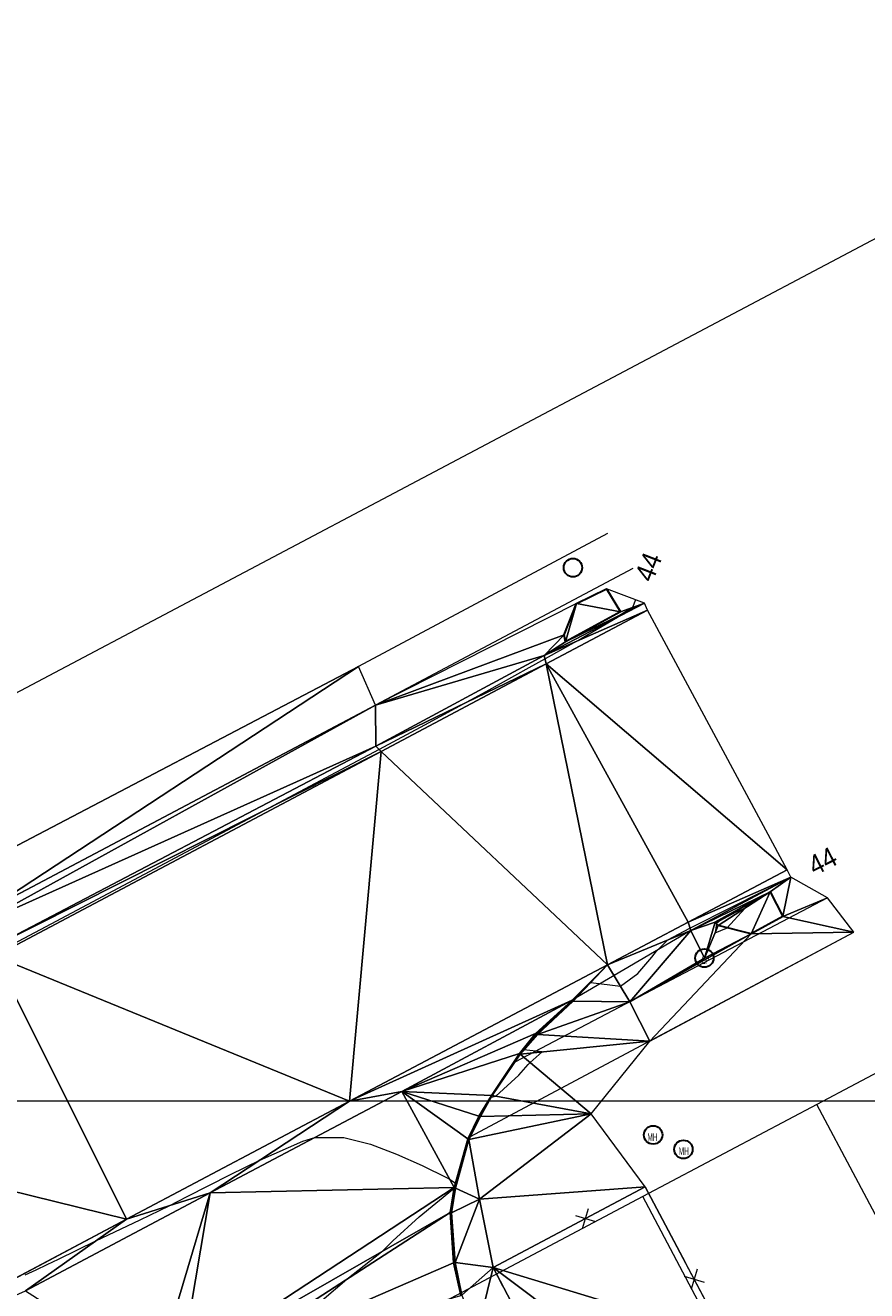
# Model space of a CAD drawing. Extents: x 79271 to 79617, y -3659238 to -3658956.
# Tile 27 of 29: x 79428 to 79463, y -3659008 to -3658956. Entities that reach past the tile are written whole.
import ezdxf
from ezdxf.enums import TextEntityAlignment as Align
from ezdxf.lldxf.tags import DXFTag

# ---------------------------------------------------------------- set-up
doc = ezdxf.new("R2010")
doc.units = 0
for name, color, linetype in [('3dFace', 7, 'Continuous'), ('BK', 7, 'Continuous'), ('CODE', 7, 'Continuous'), ('CONCSLAB', 7, 'Continuous'), ('ELP', 7, 'Continuous'), ('ERF_LINES', 7, 'Continuous'), ('ERF_POLYGONS', 7, 'Continuous'), ('ET', 7, 'Continuous'), ('FENCE', 7, 'Continuous'), ('GRID', 7, 'Continuous'), ('MCONTOUR', 7, 'Continuous'), ('MH', 7, 'Continuous'), ('POLYLINES', 7, 'Continuous'), ('SW', 7, 'Continuous'), ('SWD', 7, 'Continuous'), ('TK', 7, 'Continuous')]:
    doc.layers.add(name, color=color, linetype=linetype)
doc.styles.add('Arial', font='arial.ttf', dxfattribs={"height": 1})
tags = doc.linetypes.add('DOTTED500', pattern=[1.2, 0.7, -0.5]).pattern_tags.tags
tags[6:7] = [DXFTag(74, 4), DXFTag(75, 0), DXFTag(340, '0'), DXFTag(46, 0.0), DXFTag(50, 0.0), DXFTag(44, 0.0), DXFTag(45, 0.0)]
tags[4:5] = [DXFTag(74, 4), DXFTag(75, 0), DXFTag(340, '0'), DXFTag(46, 0.0), DXFTag(50, 0.0), DXFTag(44, 0.0), DXFTag(45, 0.0)]
tags = doc.linetypes.add('SHORTDASH-DOT', pattern=[1.4, 0.75, -0.25, 0.15, -0.25]).pattern_tags.tags
tags[10:11] = [DXFTag(74, 4), DXFTag(75, 0), DXFTag(340, '0'), DXFTag(46, 0.0), DXFTag(50, 0.0), DXFTag(44, 0.0), DXFTag(45, 0.0)]
tags[8:9] = [DXFTag(74, 4), DXFTag(75, 0), DXFTag(340, '0'), DXFTag(46, 0.0), DXFTag(50, 0.0), DXFTag(44, 0.0), DXFTag(45, 0.0)]
tags[6:7] = [DXFTag(74, 4), DXFTag(75, 0), DXFTag(340, '0'), DXFTag(46, 0.0), DXFTag(50, 0.0), DXFTag(44, 0.0), DXFTag(45, 0.0)]
tags[4:5] = [DXFTag(74, 4), DXFTag(75, 0), DXFTag(340, '0'), DXFTag(46, 0.0), DXFTag(50, 0.0), DXFTag(44, 0.0), DXFTag(45, 0.0)]

msp = doc.modelspace()

# ---------------------------------------------------------------- linework, layer by layer
at = {"layer": '3dFace', "color": 142, "linetype": 'Continuous', "lineweight": 0, "transparency": 33554687}
for points in [[(79450.801, -3658979.785, 44.116), (79452.59, -3658980.125, 44.024), (79452.018, -3658979.186, 44.078), (79450.801, -3658979.785, 44.116)], [(79452.018, -3658979.186, 44.078), (79452.59, -3658980.125, 44.024), (79453.56, -3658979.777, 43.976), (79452.018, -3658979.186, 44.078)], [(79442.64, -3658983.918, 44.13), (79450.297, -3658981.057, 44.069), (79450.801, -3658979.785, 44.116), (79442.64, -3658983.918, 44.13)], [(79449.495, -3658981.899, 44.065), (79453.694, -3658980.056, 43.859), (79453.56, -3658979.777, 43.976), (79449.495, -3658981.899, 44.065)], [(79449.495, -3658981.899, 44.065), (79453.56, -3658979.777, 43.976), (79450.353, -3658981.338, 44.052), (79449.495, -3658981.899, 44.065)], [(79450.353, -3658981.338, 44.052), (79450.801, -3658979.785, 44.116), (79450.297, -3658981.057, 44.069), (79450.353, -3658981.338, 44.052)], [(79450.353, -3658981.338, 44.052), (79453.56, -3658979.777, 43.976), (79452.59, -3658980.125, 44.024), (79450.353, -3658981.338, 44.052)], [(79450.353, -3658981.338, 44.052), (79452.59, -3658980.125, 44.024), (79450.801, -3658979.785, 44.116), (79450.353, -3658981.338, 44.052)], [(79449.57, -3658982.231, 43.902), (79453.694, -3658980.056, 43.859), (79449.495, -3658981.899, 44.065), (79449.57, -3658982.231, 43.902)], [(79449.57, -3658982.231, 43.902), (79459.365, -3658990.614, 43.829), (79453.694, -3658980.056, 43.859), (79449.57, -3658982.231, 43.902)], [(79442.64, -3658983.918, 44.13), (79449.495, -3658981.899, 44.065), (79450.297, -3658981.057, 44.069), (79442.64, -3658983.918, 44.13)], [(79449.495, -3658981.899, 44.065), (79450.353, -3658981.338, 44.052), (79450.297, -3658981.057, 44.069), (79449.495, -3658981.899, 44.065)], [(79442.658, -3658985.583, 44.114), (79449.495, -3658981.899, 44.065), (79442.64, -3658983.918, 44.13), (79442.658, -3658985.583, 44.114)], [(79442.658, -3658985.583, 44.114), (79449.57, -3658982.231, 43.902), (79449.495, -3658981.899, 44.065), (79442.658, -3658985.583, 44.114)], [(79425.929, -3658990.745, 44.239), (79426.814, -3658992.295, 44.187), (79441.943, -3658982.344, 44.116), (79425.929, -3658990.745, 44.239)], [(79441.943, -3658982.344, 44.116), (79426.814, -3658992.295, 44.187), (79442.64, -3658983.918, 44.13), (79441.943, -3658982.344, 44.116)], [(79442.862, -3658985.804, 43.931), (79449.57, -3658982.231, 43.902), (79442.658, -3658985.583, 44.114), (79442.862, -3658985.804, 43.931)], [(79442.862, -3658985.804, 43.931), (79452.067, -3658994.467, 43.867), (79449.57, -3658982.231, 43.902), (79442.862, -3658985.804, 43.931)], [(79449.57, -3658982.231, 43.902), (79452.067, -3658994.467, 43.867), (79455.334, -3658992.74, 43.866), (79449.57, -3658982.231, 43.902)], [(79459.365, -3658990.614, 43.829), (79449.57, -3658982.231, 43.902), (79455.334, -3658992.74, 43.866), (79459.365, -3658990.614, 43.829)], [(79442.64, -3658983.918, 44.13), (79426.814, -3658992.295, 44.187), (79426.28, -3658992.94, 44.117), (79442.64, -3658983.918, 44.13)], [(79442.64, -3658983.918, 44.13), (79426.28, -3658992.94, 44.117), (79442.658, -3658985.583, 44.114), (79442.64, -3658983.918, 44.13)], [(79442.658, -3658985.583, 44.114), (79426.28, -3658992.94, 44.117), (79427.004, -3658993.792, 44.169), (79442.658, -3658985.583, 44.114)], [(79442.658, -3658985.583, 44.114), (79427.004, -3658993.792, 44.169), (79442.862, -3658985.804, 43.931), (79442.658, -3658985.583, 44.114)], [(79442.862, -3658985.804, 43.931), (79427.004, -3658993.792, 44.169), (79427.171, -3658994.114, 43.958), (79442.862, -3658985.804, 43.931)], [(79427.171, -3658994.114, 43.958), (79441.577, -3659000.012, 43.957), (79442.862, -3658985.804, 43.931), (79427.171, -3658994.114, 43.958)], [(79442.862, -3658985.804, 43.931), (79441.577, -3659000.012, 43.957), (79452.067, -3658994.467, 43.867), (79442.862, -3658985.804, 43.931)], [(79459.365, -3658990.614, 43.829), (79455.334, -3658992.74, 43.866), (79459.514, -3658990.904, 44.001), (79459.365, -3658990.614, 43.829)], [(79459.514, -3658990.904, 44.001), (79455.334, -3658992.74, 43.866), (79455.441, -3658993.073, 44.05), (79459.514, -3658990.904, 44.001)], [(79459.514, -3658990.904, 44.001), (79455.441, -3658993.073, 44.05), (79458.676, -3658991.503, 44.021), (79459.514, -3658990.904, 44.001)], [(79459.514, -3658990.904, 44.001), (79458.676, -3658991.503, 44.021), (79459.184, -3658992.512, 44.054), (79459.514, -3658990.904, 44.001)], [(79459.514, -3658990.904, 44.001), (79459.184, -3658992.512, 44.054), (79460.998, -3658991.748, 44.037), (79459.514, -3658990.904, 44.001)], [(79458.676, -3658991.503, 44.021), (79455.441, -3658993.073, 44.05), (79456.44, -3658992.739, 44.013), (79458.676, -3658991.503, 44.021)], [(79456.56, -3658992.875, 43.978), (79458.676, -3658991.503, 44.021), (79456.44, -3658992.739, 44.013), (79456.56, -3658992.875, 43.978)], [(79457.895, -3658993.208, 44.059), (79458.676, -3658991.503, 44.021), (79456.56, -3658992.875, 43.978), (79457.895, -3658993.208, 44.059)], [(79459.184, -3658992.512, 44.054), (79458.676, -3658991.503, 44.021), (79457.895, -3658993.208, 44.059), (79459.184, -3658992.512, 44.054)], [(79459.184, -3658992.512, 44.054), (79462.068, -3658993.142, 44.105), (79460.998, -3658991.748, 44.037), (79459.184, -3658992.512, 44.054)], [(79457.895, -3658993.208, 44.059), (79462.068, -3658993.142, 44.105), (79459.184, -3658992.512, 44.054), (79457.895, -3658993.208, 44.059)], [(79455.441, -3658993.073, 44.05), (79455.334, -3658992.74, 43.866), (79452.067, -3658994.467, 43.867), (79455.441, -3658993.073, 44.05)], [(79455.441, -3658993.073, 44.05), (79452.067, -3658994.467, 43.867), (79452.963, -3658995.969, 44.097), (79455.441, -3658993.073, 44.05)], [(79455.441, -3658993.073, 44.05), (79452.963, -3658995.969, 44.097), (79455.998, -3658994.195, 44.075), (79455.441, -3658993.073, 44.05)], [(79455.998, -3658994.195, 44.075), (79452.963, -3658995.969, 44.097), (79457.895, -3658993.208, 44.059), (79455.998, -3658994.195, 44.075)], [(79457.895, -3658993.208, 44.059), (79452.963, -3658995.969, 44.097), (79453.778, -3658997.567, 44.142), (79457.895, -3658993.208, 44.059)], [(79457.895, -3658993.208, 44.059), (79453.778, -3658997.567, 44.142), (79462.068, -3658993.142, 44.105), (79457.895, -3658993.208, 44.059)], [(79456.44, -3658992.739, 44.013), (79455.441, -3658993.073, 44.05), (79455.998, -3658994.195, 44.075), (79456.44, -3658992.739, 44.013)], [(79456.44, -3658992.739, 44.013), (79455.998, -3658994.195, 44.075), (79456.56, -3658992.875, 43.978), (79456.44, -3658992.739, 44.013)], [(79456.56, -3658992.875, 43.978), (79455.998, -3658994.195, 44.075), (79457.895, -3658993.208, 44.059), (79456.56, -3658992.875, 43.978)], [(79415.044, -3659000.505, 44.075), (79432.518, -3659004.809, 43.975), (79427.171, -3658994.114, 43.958), (79415.044, -3659000.505, 44.075)], [(79427.171, -3658994.114, 43.958), (79432.518, -3659004.809, 43.975), (79441.577, -3659000.012, 43.957), (79427.171, -3658994.114, 43.958)], [(79452.067, -3658994.467, 43.867), (79441.577, -3659000.012, 43.957), (79450.626, -3658995.911, 43.95), (79452.067, -3658994.467, 43.867)], [(79450.666, -3658995.95, 44.139), (79452.067, -3658994.467, 43.867), (79450.626, -3658995.911, 43.95), (79450.666, -3658995.95, 44.139)], [(79450.666, -3658995.95, 44.139), (79452.963, -3658995.969, 44.097), (79452.067, -3658994.467, 43.867), (79450.666, -3658995.95, 44.139)], [(79450.626, -3658995.911, 43.95), (79441.577, -3659000.012, 43.957), (79443.705, -3658999.618, 43.98), (79450.626, -3658995.911, 43.95)], [(79450.626, -3658995.911, 43.95), (79443.705, -3658999.618, 43.98), (79449.143, -3658997.265, 43.917), (79450.626, -3658995.911, 43.95)], [(79449.217, -3658997.306, 44.11), (79450.626, -3658995.911, 43.95), (79449.143, -3658997.265, 43.917), (79449.217, -3658997.306, 44.11)], [(79449.217, -3658997.306, 44.11), (79450.666, -3658995.95, 44.139), (79450.626, -3658995.911, 43.95), (79449.217, -3658997.306, 44.11)], [(79449.217, -3658997.306, 44.11), (79452.963, -3658995.969, 44.097), (79450.666, -3658995.95, 44.139), (79449.217, -3658997.306, 44.11)], [(79449.217, -3658997.306, 44.11), (79453.778, -3658997.567, 44.142), (79452.963, -3658995.969, 44.097), (79449.217, -3658997.306, 44.11)], [(79449.143, -3658997.265, 43.917), (79443.705, -3658999.618, 43.98), (79448.49, -3658998.069, 43.93), (79449.143, -3658997.265, 43.917)], [(79448.49, -3658998.069, 43.93), (79449.217, -3658997.306, 44.11), (79449.143, -3658997.265, 43.917), (79448.49, -3658998.069, 43.93)], [(79448.513, -3658998.096, 43.971), (79449.217, -3658997.306, 44.11), (79448.49, -3658998.069, 43.93), (79448.513, -3658998.096, 43.971)], [(79448.513, -3658998.096, 43.971), (79453.778, -3658997.567, 44.142), (79449.217, -3658997.306, 44.11), (79448.513, -3658998.096, 43.971)], [(79448.513, -3658998.096, 43.971), (79451.396, -3659000.525, 44.174), (79453.778, -3658997.567, 44.142), (79448.513, -3658998.096, 43.971)], [(79443.705, -3658999.618, 43.98), (79447.347, -3658999.778, 43.98), (79448.49, -3658998.069, 43.93), (79443.705, -3658999.618, 43.98)], [(79447.347, -3658999.778, 43.98), (79448.513, -3658998.096, 43.971), (79448.49, -3658998.069, 43.93), (79447.347, -3658999.778, 43.98)], [(79447.373, -3658999.782, 43.993), (79448.513, -3658998.096, 43.971), (79447.347, -3658999.778, 43.98), (79447.373, -3658999.782, 43.993)], [(79447.373, -3658999.782, 43.993), (79451.396, -3659000.525, 44.174), (79448.513, -3658998.096, 43.971), (79447.373, -3658999.782, 43.993)], [(79441.577, -3659000.012, 43.957), (79435.917, -3659003.741, 44.024), (79443.705, -3658999.618, 43.98), (79441.577, -3659000.012, 43.957)], [(79443.705, -3658999.618, 43.98), (79435.917, -3659003.741, 44.024), (79445.831, -3659003.523, 44.002), (79443.705, -3658999.618, 43.98)], [(79443.705, -3658999.618, 43.98), (79445.831, -3659003.523, 44.002), (79446.389, -3659001.545, 43.98), (79443.705, -3658999.618, 43.98)], [(79446.389, -3659001.545, 43.98), (79446.841, -3659000.622, 43.961), (79443.705, -3658999.618, 43.98), (79446.389, -3659001.545, 43.98)], [(79443.705, -3658999.618, 43.98), (79446.841, -3659000.622, 43.961), (79447.347, -3658999.778, 43.98), (79443.705, -3658999.618, 43.98)], [(79447.347, -3658999.778, 43.98), (79446.841, -3659000.622, 43.961), (79446.901, -3659000.635, 44.082), (79447.347, -3658999.778, 43.98)], [(79446.901, -3659000.635, 44.082), (79447.373, -3658999.782, 43.993), (79447.347, -3658999.778, 43.98), (79446.901, -3659000.635, 44.082)], [(79446.901, -3659000.635, 44.082), (79451.396, -3659000.525, 44.174), (79447.373, -3658999.782, 43.993), (79446.901, -3659000.635, 44.082)], [(79441.577, -3659000.012, 43.957), (79432.518, -3659004.809, 43.975), (79435.917, -3659003.741, 44.024), (79441.577, -3659000.012, 43.957)], [(79415.044, -3659000.505, 44.075), (79419.592, -3659011.674, 44.034), (79432.518, -3659004.809, 43.975), (79415.044, -3659000.505, 44.075)], [(79446.389, -3659001.545, 43.98), (79446.901, -3659000.635, 44.082), (79446.841, -3659000.622, 43.961), (79446.389, -3659001.545, 43.98)], [(79446.423, -3659001.566, 44.063), (79446.901, -3659000.635, 44.082), (79446.389, -3659001.545, 43.98), (79446.423, -3659001.566, 44.063)], [(79446.423, -3659001.566, 44.063), (79446.858, -3659003.99, 44.145), (79451.396, -3659000.525, 44.174), (79446.423, -3659001.566, 44.063)], [(79446.423, -3659001.566, 44.063), (79451.396, -3659000.525, 44.174), (79446.901, -3659000.635, 44.082), (79446.423, -3659001.566, 44.063)], [(79451.396, -3659000.525, 44.174), (79446.858, -3659003.99, 44.145), (79453.587, -3659003.492, 44.122), (79451.396, -3659000.525, 44.174)], [(79446.389, -3659001.545, 43.98), (79445.831, -3659003.523, 44.002), (79445.885, -3659003.541, 44.067), (79446.389, -3659001.545, 43.98)], [(79446.389, -3659001.545, 43.98), (79445.885, -3659003.541, 44.067), (79446.423, -3659001.566, 44.063), (79446.389, -3659001.545, 43.98)], [(79445.885, -3659003.541, 44.067), (79446.858, -3659003.99, 44.145), (79446.423, -3659001.566, 44.063), (79445.885, -3659003.541, 44.067)], [(79445.831, -3659003.523, 44.002), (79435.917, -3659003.741, 44.024), (79434.729, -3659010.813, 44.082), (79445.831, -3659003.523, 44.002)], [(79445.831, -3659003.523, 44.002), (79434.729, -3659010.813, 44.082), (79445.665, -3659004.536, 43.972), (79445.831, -3659003.523, 44.002)], [(79445.831, -3659003.523, 44.002), (79445.665, -3659004.536, 43.972), (79445.885, -3659003.541, 44.067), (79445.831, -3659003.523, 44.002)], [(79453.587, -3659003.492, 44.122), (79446.858, -3659003.99, 44.145), (79447.419, -3659006.774, 44.083), (79453.587, -3659003.492, 44.122)], [(79453.587, -3659003.492, 44.122), (79447.419, -3659006.774, 44.083), (79456.861, -3659009.64, 44.029), (79453.587, -3659003.492, 44.122)], [(79432.518, -3659004.809, 43.975), (79428.423, -3659007.715, 44.057), (79435.917, -3659003.741, 44.024), (79432.518, -3659004.809, 43.975)], [(79435.917, -3659003.741, 44.024), (79428.423, -3659007.715, 44.057), (79433.732, -3659011.102, 44.096), (79435.917, -3659003.741, 44.024)], [(79435.917, -3659003.741, 44.024), (79433.732, -3659011.102, 44.096), (79434.729, -3659010.813, 44.082), (79435.917, -3659003.741, 44.024)], [(79445.885, -3659003.541, 44.067), (79445.665, -3659004.536, 43.972), (79445.725, -3659004.554, 44.047), (79445.885, -3659003.541, 44.067)], [(79445.885, -3659003.541, 44.067), (79445.725, -3659004.554, 44.047), (79446.858, -3659003.99, 44.145), (79445.885, -3659003.541, 44.067)], [(79445.87, -3659006.563, 44.011), (79446.858, -3659003.99, 44.145), (79445.725, -3659004.554, 44.047), (79445.87, -3659006.563, 44.011)], [(79445.87, -3659006.563, 44.011), (79447.419, -3659006.774, 44.083), (79446.858, -3659003.99, 44.145), (79445.87, -3659006.563, 44.011)], [(79445.665, -3659004.536, 43.972), (79434.729, -3659010.813, 44.082), (79435.787, -3659010.93, 44.038), (79445.665, -3659004.536, 43.972)], [(79435.787, -3659010.93, 44.038), (79445.806, -3659006.579, 43.902), (79445.665, -3659004.536, 43.972), (79435.787, -3659010.93, 44.038)], [(79445.665, -3659004.536, 43.972), (79445.806, -3659006.579, 43.902), (79445.725, -3659004.554, 44.047), (79445.665, -3659004.536, 43.972)], [(79445.725, -3659004.554, 44.047), (79445.806, -3659006.579, 43.902), (79445.87, -3659006.563, 44.011), (79445.725, -3659004.554, 44.047)], [(79432.518, -3659004.809, 43.975), (79419.592, -3659011.674, 44.034), (79428.423, -3659007.715, 44.057), (79432.518, -3659004.809, 43.975)], [(79446.105, -3659007.909, 43.853), (79445.806, -3659006.579, 43.902), (79435.787, -3659010.93, 44.038), (79446.105, -3659007.909, 43.853)], [(79445.806, -3659006.579, 43.902), (79446.105, -3659007.909, 43.853), (79445.87, -3659006.563, 44.011), (79445.806, -3659006.579, 43.902)], [(79445.87, -3659006.563, 44.011), (79446.105, -3659007.909, 43.853), (79446.151, -3659007.9, 44.002), (79445.87, -3659006.563, 44.011)], [(79445.87, -3659006.563, 44.011), (79446.151, -3659007.9, 44.002), (79447.419, -3659006.774, 44.083), (79445.87, -3659006.563, 44.011)], [(79446.151, -3659007.9, 44.002), (79446.742, -3659009.527, 43.999), (79447.419, -3659006.774, 44.083), (79446.151, -3659007.9, 44.002)], [(79452.459, -3659016.383, 44.077), (79447.419, -3659006.774, 44.083), (79446.742, -3659009.527, 43.999), (79452.459, -3659016.383, 44.077)], [(79456.861, -3659009.64, 44.029), (79447.419, -3659006.774, 44.083), (79460.529, -3659016.62, 43.906), (79456.861, -3659009.64, 44.029)], [(79447.419, -3659006.774, 44.083), (79452.459, -3659016.383, 44.077), (79460.529, -3659016.62, 43.906), (79447.419, -3659006.774, 44.083)]]:
    msp.add_3dface(points, dxfattribs=at)
at = {"layer": 'BK', "color": 9, "linetype": 'DOTTED500', "lineweight": 9, "transparency": 33554687}
for p, q in [((79448.49, -3658998.069, 43.83), (79449.143, -3658997.265, 43.817)), ((79447.347, -3658999.778, 43.88), (79448.49, -3658998.069, 43.83)), ((79446.841, -3659000.622, 43.861), (79447.347, -3658999.778, 43.88)), ((79446.389, -3659001.545, 43.88), (79446.841, -3659000.622, 43.861)), ((79445.831, -3659003.523, 43.902), (79446.389, -3659001.545, 43.88)), ((79445.665, -3659004.536, 43.872), (79445.831, -3659003.523, 43.902)), ((79445.806, -3659006.579, 43.802), (79445.665, -3659004.536, 43.872)), ((79446.105, -3659007.909, 43.753), (79445.806, -3659006.579, 43.802))]:
    msp.add_line(p, q, dxfattribs=at)
at = {"layer": 'CONCSLAB', "color": 251, "linetype": 'Continuous', "lineweight": 9, "transparency": 33554687}
for p, q in [((79450.626, -3658995.911, 43.95), (79443.705, -3658999.618, 43.98)), ((79435.917, -3659003.741, 43.924), (79443.705, -3658999.618, 43.88)), ((79428.423, -3659007.715, 43.957), (79435.917, -3659003.741, 43.924))]:
    msp.add_line(p, q, dxfattribs=at)
at = {"layer": 'ELP', "color": 1, "linetype": 'Continuous', "lineweight": 30, "transparency": 33554687}
msp.add_circle((79455.998, -3658994.195, 44.075), 0.375, dxfattribs=at)
at = {"layer": 'ERF_LINES', "color": 9, "linetype": 'DOTTED500', "lineweight": 9, "transparency": 33554687}
for p, q in [((79404.653, -3658995.806), (79479.287, -3658956.285)), ((79460.57, -3659000.142), (79453.5, -3659003.886)), ((79470.397, -3659018.701), (79460.57, -3659000.142)), ((79463.327, -3659022.445), (79453.5, -3659003.886))]:
    msp.add_line(p, q, dxfattribs=at)
at = {"layer": 'ERF_LINES', "color": 9, "linetype": 'Continuous', "lineweight": 9, "transparency": 33554687}
for p, q in [((79510.059, -3658973.936), (79460.57, -3659000.142)), ((79453.5, -3659003.886), (79391.837, -3659036.539))]:
    msp.add_line(p, q, dxfattribs=at)
at = {"layer": 'ERF_POLYGONS', "color": 9, "linetype": 'Continuous', "lineweight": 9, "transparency": 33554687}
msp.add_line((79442.862, -3658985.804, 43.931), (79449.57, -3658982.231, 43.902), dxfattribs=at)
at = {"layer": 'ET', "color": 251, "linetype": 'Continuous', "lineweight": 9, "transparency": 33554687}
for p, q in [((79453.694, -3658980.056, 43.859), (79449.57, -3658982.231, 43.902)), ((79427.171, -3658994.114, 43.958), (79442.862, -3658985.804, 43.931)), ((79455.334, -3658992.74, 43.866), (79459.365, -3658990.614, 43.829)), ((79452.067, -3658994.467, 43.867), (79455.334, -3658992.74, 43.866)), ((79441.577, -3659000.012, 43.957), (79452.067, -3658994.467, 43.867)), ((79432.518, -3659004.809, 43.975), (79441.577, -3659000.012, 43.957)), ((79419.592, -3659011.674, 44.034), (79432.518, -3659004.809, 43.975))]:
    msp.add_line(p, q, dxfattribs=at)
at = {"layer": 'FENCE', "color": 1, "linetype": 'Continuous', "lineweight": 9, "transparency": 33554687}
for p, q in [((79451.833, -3659004.425, 44.13), (79453.587, -3659003.492, 44.083)), ((79453.587, -3659003.492, 44.075), (79455.232, -3659006.581, 44.122)), ((79451.047, -3659005.183, 44.107), (79451.295, -3659004.372, 44.083)), ((79450.765, -3659004.654, 44.107), (79451.577, -3659004.902, 44.083)), ((79447.419, -3659006.774, 44.103), (79450.509, -3659005.13, 44.083)), ((79447.814, -3659007.527, 43.972), (79447.419, -3659006.774, 44.027)), ((79455.179, -3659007.119, 44.065), (79455.99, -3659007.367, 44.122)), ((79455.708, -3659006.837, 44.065), (79455.461, -3659007.649, 44.122))]:
    msp.add_line(p, q, dxfattribs=at)
at = {"layer": 'GRID', "color": 142, "linetype": 'Continuous', "lineweight": 9, "transparency": 33554687}
msp.add_line((79272.283, -3659000), (79617.283, -3659000), dxfattribs=at)
at = {"layer": 'MCONTOUR', "color": 9, "linetype": 'Continuous', "lineweight": 9, "transparency": 33554687}
for p, q in [((79453.198, -3658979.638, 44), (79453.075, -3658979.951, 44)), ((79452.465, -3658980.349, 44), (79450.992, -3658981.219, 44)), ((79452.548, -3658980.269, 44), (79452.465, -3658980.349, 44)), ((79453.075, -3658979.951, 44), (79452.548, -3658980.269, 44)), ((79450.82, -3658981.317, 44), (79449.525, -3658982.031, 44)), ((79450.992, -3658981.219, 44), (79450.82, -3658981.317, 44)), ((79448.86, -3658982.401, 44), (79447.119, -3658983.377, 44)), ((79449.525, -3658982.031, 44), (79448.86, -3658982.401, 44)), ((79447.119, -3658983.377, 44), (79444.632, -3658984.729, 44)), ((79444.632, -3658984.729, 44), (79442.785, -3658985.721, 44)), ((79442.785, -3658985.721, 44), (79441.028, -3658986.656, 44)), ((79441.028, -3658986.656, 44), (79429.448, -3658992.812, 44)), ((79457.175, -3658992.083, 44), (79459.351, -3658990.985, 44)), ((79459.351, -3658990.985, 44), (79459.513, -3658990.902, 44)), ((79455.412, -3658992.982, 44), (79457.175, -3658992.083, 44)), ((79456.922, -3658992.965, 44), (79457.641, -3658992.174, 44)), ((79457.641, -3658992.174, 44), (79457.273, -3658992.332, 44)), ((79456.625, -3658992.687, 44), (79456.485, -3658992.79, 44)), ((79457.273, -3658992.332, 44), (79456.625, -3658992.687, 44)), ((79429.448, -3658992.812, 44), (79427.687, -3658993.755, 44)), ((79454.519, -3658993.454, 44), (79455.412, -3658992.982, 44)), ((79456.485, -3658992.79, 44), (79456.433, -3658993.174, 44)), ((79456.433, -3658993.174, 44), (79456.893, -3658992.98, 44)), ((79456.893, -3658992.98, 44), (79456.922, -3658992.965, 44)), ((79454.049, -3658993.911, 44), (79454.519, -3658993.454, 44)), ((79453.301, -3658994.828, 44), (79453.859, -3658994.159, 44)), ((79453.859, -3658994.159, 44), (79454.049, -3658993.911, 44)), ((79450.637, -3658995.921, 44), (79451.382, -3658995.192, 44)), ((79451.382, -3658995.192, 44), (79452.585, -3658995.335, 44)), ((79452.585, -3658995.335, 44), (79453.301, -3658994.828, 44)), ((79450.186, -3658996.347, 44), (79450.637, -3658995.921, 44)), ((79449.175, -3658997.283, 44), (79450.186, -3658996.347, 44)), ((79448.773, -3658997.772, 44), (79449.175, -3658997.283, 44)), ((79448.66, -3658997.931, 44), (79448.773, -3658997.772, 44)), ((79449.405, -3658998.006, 44), (79448.66, -3658997.931, 44)), ((79448.925, -3658998.443, 44), (79449.405, -3658998.006, 44)), ((79448.46, -3658998.956, 44), (79448.839, -3658998.527, 44)), ((79448.839, -3658998.527, 44), (79448.925, -3658998.443, 44)), ((79447.528, -3658999.811, 44), (79448.46, -3658998.956, 44)), ((79447.26, -3658999.946, 44), (79447.336, -3658999.849, 44)), ((79447.336, -3658999.849, 44), (79447.528, -3658999.811, 44)), ((79446.86, -3659000.626, 44), (79447.26, -3658999.946, 44)), ((79446.397, -3659001.55, 44), (79446.86, -3659000.626, 44)), ((79437.946, -3659002.404, 44), (79439.686, -3659001.633, 44)), ((79439.686, -3659001.633, 44), (79440.169, -3659001.49, 44)), ((79440.169, -3659001.49, 44), (79441.345, -3659001.493, 44)), ((79441.345, -3659001.493, 44), (79442.438, -3659001.763, 44)), ((79442.438, -3659001.763, 44), (79443.493, -3659002.162, 44)), ((79446.273, -3659002.003, 44), (79446.397, -3659001.55, 44)), ((79436.746, -3659002.998, 44), (79437.946, -3659002.404, 44)), ((79443.493, -3659002.162, 44), (79444.528, -3659002.624, 44)), ((79446.031, -3659002.864, 44), (79446.17, -3659002.383, 44)), ((79446.17, -3659002.383, 44), (79446.273, -3659002.003, 44)), ((79434.991, -3659003.892, 44), (79436.746, -3659002.998, 44)), ((79444.528, -3659002.624, 44), (79445.552, -3659003.122, 44)), ((79445.882, -3659003.341, 44), (79446.031, -3659002.864, 44)), ((79445.552, -3659003.122, 44), (79445.635, -3659003.164, 44)), ((79445.635, -3659003.164, 44), (79445.882, -3659003.341, 44)), ((79434.251, -3659004.265, 44), (79434.991, -3659003.892, 44)), ((79433.077, -3659004.838, 44), (79434.251, -3659004.265, 44)), ((79431.271, -3659005.694, 44), (79433.077, -3659004.838, 44)), ((79429.756, -3659006.429, 44), (79431.271, -3659005.694, 44)), ((79429.306, -3659006.645, 44), (79429.756, -3659006.429, 44)), ((79428.403, -3659007.075, 44), (79428.854, -3659006.861, 44)), ((79428.854, -3659006.861, 44), (79429.306, -3659006.645, 44))]:
    msp.add_line(p, q, dxfattribs=at)
at = {"layer": 'MCONTOUR', "color": 9, "linetype": 'Continuous', "lineweight": 9, "elevation": 44}
msp.add_lwpolyline([(79440.091, -3659008.418), (79441.478, -3659007.246), (79442.881, -3659006.134), (79442.935, -3659006.088), (79443.342, -3659005.682), (79444.418, -3659004.717), (79445.767, -3659003.607), (79445.82, -3659003.591), (79445.758, -3659004.088), (79445.73, -3659004.243), (79445.687, -3659004.543), (79445.751, -3659005.211), (79445.863, -3659006.56), (79445.886, -3659006.657), (79446.15, -3659007.9)], dxfattribs=at)
at = {"layer": 'MH', "color": 30, "linetype": 'Continuous', "lineweight": 30, "transparency": 33554687}
for centre in [(79450.658, -3658978.329), (79453.917, -3659001.384), (79455.147, -3659001.971)]:
    msp.add_circle(centre, 0.375, dxfattribs=at)
at = {"layer": 'POLYLINES', "color": 151, "linetype": 'Continuous', "lineweight": 9, "transparency": 33554687}
for p, q in [((79452.018, -3658979.186, 44.078), (79450.801, -3658979.785, 44.116)), ((79452.018, -3658979.186, 44.078), (79450.801, -3658979.785, 44.116)), ((79452.018, -3658979.186, 44.078), (79450.801, -3658979.785, 44.116)), ((79453.56, -3658979.777, 43.976), (79452.018, -3658979.186, 44.078)), ((79453.56, -3658979.777, 43.976), (79452.018, -3658979.186, 44.078)), ((79453.56, -3658979.777, 43.976), (79452.018, -3658979.186, 44.078)), ((79450.801, -3658979.785, 44.116), (79442.64, -3658983.918, 44.13)), ((79450.801, -3658979.785, 44.116), (79442.64, -3658983.918, 44.13)), ((79450.801, -3658979.785, 44.116), (79442.64, -3658983.918, 44.13)), ((79453.694, -3658980.056, 43.859), (79453.56, -3658979.777, 43.976)), ((79453.694, -3658980.056, 43.859), (79453.56, -3658979.777, 43.976)), ((79453.694, -3658980.056, 43.859), (79453.56, -3658979.777, 43.976)), ((79459.365, -3658990.614, 43.829), (79453.694, -3658980.056, 43.859)), ((79459.365, -3658990.614, 43.829), (79453.694, -3658980.056, 43.859)), ((79459.365, -3658990.614, 43.829), (79453.694, -3658980.056, 43.859)), ((79441.943, -3658982.344, 44.116), (79425.929, -3658990.745, 44.239)), ((79441.943, -3658982.344, 44.116), (79425.929, -3658990.745, 44.239)), ((79441.943, -3658982.344, 44.116), (79425.929, -3658990.745, 44.239)), ((79442.64, -3658983.918, 44.13), (79441.943, -3658982.344, 44.116)), ((79442.64, -3658983.918, 44.13), (79441.943, -3658982.344, 44.116)), ((79442.64, -3658983.918, 44.13), (79441.943, -3658982.344, 44.116)), ((79459.514, -3658990.904, 44.001), (79459.365, -3658990.614, 43.829)), ((79459.514, -3658990.904, 44.001), (79459.365, -3658990.614, 43.829)), ((79459.514, -3658990.904, 44.001), (79459.365, -3658990.614, 43.829)), ((79460.998, -3658991.748, 44.037), (79459.514, -3658990.904, 44.001)), ((79460.998, -3658991.748, 44.037), (79459.514, -3658990.904, 44.001)), ((79460.998, -3658991.748, 44.037), (79459.514, -3658990.904, 44.001)), ((79462.068, -3658993.142, 44.105), (79460.998, -3658991.748, 44.037)), ((79462.068, -3658993.142, 44.105), (79460.998, -3658991.748, 44.037)), ((79462.068, -3658993.142, 44.105), (79460.998, -3658991.748, 44.037)), ((79453.778, -3658997.567, 44.142), (79462.068, -3658993.142, 44.105)), ((79453.778, -3658997.567, 44.142), (79462.068, -3658993.142, 44.105)), ((79453.778, -3658997.567, 44.142), (79462.068, -3658993.142, 44.105)), ((79451.396, -3659000.525, 44.174), (79453.778, -3658997.567, 44.142)), ((79451.396, -3659000.525, 44.174), (79453.778, -3658997.567, 44.142)), ((79451.396, -3659000.525, 44.174), (79453.778, -3658997.567, 44.142)), ((79453.587, -3659003.492, 44.122), (79451.396, -3659000.525, 44.174)), ((79453.587, -3659003.492, 44.122), (79451.396, -3659000.525, 44.174)), ((79453.587, -3659003.492, 44.122), (79451.396, -3659000.525, 44.174)), ((79456.861, -3659009.64, 44.029), (79453.587, -3659003.492, 44.122)), ((79456.861, -3659009.64, 44.029), (79453.587, -3659003.492, 44.122)), ((79456.861, -3659009.64, 44.029), (79453.587, -3659003.492, 44.122))]:
    msp.add_line(p, q, dxfattribs=at)
at = {"layer": 'POLYLINES', "color": 18, "linetype": 'Continuous', "lineweight": 9, "transparency": 33554687}
for p, q in [((79452.018, -3658979.186, 44.078), (79450.801, -3658979.785, 44.116)), ((79453.56, -3658979.777, 43.976), (79452.018, -3658979.186, 44.078)), ((79450.801, -3658979.785, 44.116), (79442.64, -3658983.918, 44.13)), ((79453.694, -3658980.056, 43.859), (79453.56, -3658979.777, 43.976)), ((79459.365, -3658990.614, 43.829), (79453.694, -3658980.056, 43.859)), ((79441.943, -3658982.344, 44.116), (79425.929, -3658990.745, 44.239)), ((79442.64, -3658983.918, 44.13), (79441.943, -3658982.344, 44.116)), ((79459.514, -3658990.904, 44.001), (79459.365, -3658990.614, 43.829)), ((79460.998, -3658991.748, 44.037), (79459.514, -3658990.904, 44.001)), ((79462.068, -3658993.142, 44.105), (79460.998, -3658991.748, 44.037)), ((79453.778, -3658997.567, 44.142), (79462.068, -3658993.142, 44.105)), ((79451.396, -3659000.525, 44.174), (79453.778, -3658997.567, 44.142)), ((79453.587, -3659003.492, 44.122), (79451.396, -3659000.525, 44.174)), ((79456.861, -3659009.64, 44.029), (79453.587, -3659003.492, 44.122))]:
    msp.add_line(p, q, dxfattribs=at)
at = {"layer": 'SW', "color": 8, "linetype": 'SHORTDASH-DOT', "lineweight": 9, "transparency": 33554687}
for p, q in [((79452.06, -3658976.938, 44.116), (79441.943, -3658982.344, 44.05)), ((79453.098, -3658978.365, 43.984), (79442.64, -3658983.918, 44.13)), ((79425.929, -3658990.745, 44.239), (79441.943, -3658982.344, 44.116)), ((79442.64, -3658983.918, 44.13), (79426.814, -3658992.295, 44.187)), ((79460.998, -3658991.748, 44.037), (79448.292, -3658998.423, 44.097)), ((79446.475, -3659001.465, 44.142), (79462.068, -3658993.142, 44.105))]:
    msp.add_line(p, q, dxfattribs=at)
at = {"layer": 'SWD', "color": 142, "linetype": 'DOTTED500', "lineweight": 30, "transparency": 33554687}
for p, q in [((79450.801, -3658979.785, 44.116), (79452.018, -3658979.186, 44.078)), ((79452.018, -3658979.186, 44.078), (79452.59, -3658980.125, 44.024)), ((79450.297, -3658981.057, 44.069), (79450.801, -3658979.785, 44.116)), ((79452.59, -3658980.125, 44.024), (79450.353, -3658981.338, 44.052)), ((79450.353, -3658981.338, 44.052), (79450.297, -3658981.057, 44.069)), ((79456.44, -3658992.739, 44.013), (79458.676, -3658991.503, 44.021)), ((79458.676, -3658991.503, 44.021), (79459.184, -3658992.512, 44.054)), ((79459.184, -3658992.512, 44.054), (79457.895, -3658993.208, 44.059)), ((79456.56, -3658992.875, 43.978), (79456.44, -3658992.739, 44.013)), ((79457.895, -3658993.208, 44.059), (79456.56, -3658992.875, 43.978))]:
    msp.add_line(p, q, dxfattribs=at)
at = {"layer": 'TK', "color": 55, "linetype": 'Continuous', "lineweight": 9, "transparency": 33554687}
for p, q in [((79449.495, -3658981.899, 44.065), (79453.56, -3658979.777, 43.976)), ((79442.658, -3658985.583, 44.114), (79449.495, -3658981.899, 44.065)), ((79427.004, -3658993.792, 44.169), (79442.658, -3658985.583, 44.114)), ((79459.514, -3658990.904, 44.001), (79455.441, -3658993.073, 44.05)), ((79455.441, -3658993.073, 44.05), (79450.626, -3658995.911, 43.95)), ((79450.626, -3658995.911, 43.85), (79449.217, -3658997.306, 44.01)), ((79449.217, -3658997.306, 44.01), (79448.513, -3658998.096, 43.871)), ((79448.513, -3658998.096, 43.871), (79447.373, -3658999.782, 43.893)), ((79447.373, -3658999.782, 43.893), (79446.901, -3659000.635, 43.982)), ((79446.901, -3659000.635, 43.982), (79446.423, -3659001.566, 43.963)), ((79446.423, -3659001.566, 43.963), (79445.885, -3659003.541, 43.967)), ((79445.885, -3659003.541, 43.967), (79445.725, -3659004.554, 43.947)), ((79445.725, -3659004.554, 43.947), (79445.87, -3659006.563, 43.911)), ((79445.87, -3659006.563, 43.911), (79446.151, -3659007.9, 43.902))]:
    msp.add_line(p, q, dxfattribs=at)

# ---------------------------------------------------------------- texts
at = {"layer": 'CODE', "color": 8, "transparency": 33554687, "style": 'Arial', "width": 0.5}
for s, p in [('LP', (79456.042, -3658994.284, 44.074)), ('MH', (79453.888, -3659001.474, 44.5)), ('MH', (79455.159, -3659002.043, 44.5))]:
    msp.add_text(s, height=0.3, dxfattribs=at).set_placement(p, align=Align.MIDDLE_CENTER)
at = {"layer": 'MCONTOUR', "color": 9, "transparency": 33554687, "style": 'Arial', "width": 0.9}
for rotation, p in [(68.6809, (79453.721, -3658978.297, 44.5)), (26.9005, (79460.797, -3658990.251, 44.5))]:
    msp.add_text('44', height=0.8, rotation=rotation, dxfattribs=at).set_placement(p, align=Align.MIDDLE_CENTER)

doc.saveas('drawing.dxf')
